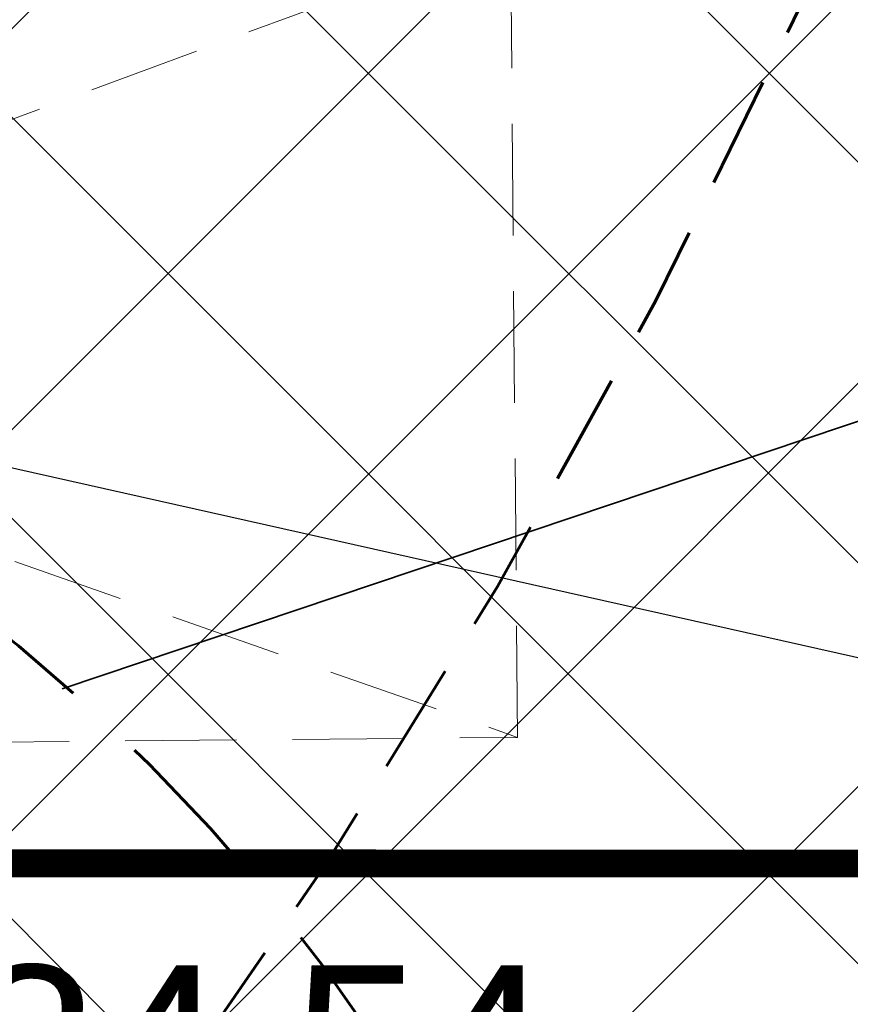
# Model space of a CAD drawing. Extents: x 8014 to 6635291, y -5609 to 5765892.
# Tile 71 of 158: x 6601181.01 to 6601184.73, y 5731790.67 to 5731795.08. Entities that reach past the tile are written whole.
import ezdxf
from ezdxf import colors
from ezdxf.entities.mleader import LeaderData, LeaderLine
from ezdxf.math import Vec2, Vec3

# ---------------------------------------------------------------- set-up
doc = ezdxf.new("R2010")
doc.units = 0
doc.header["$PDSIZE"] = 0.75
for name, pattern in [('DASHED', [0.75, 0.5, -0.25]), ('DASHED2', [0.375, 0.25, -0.125]), ('HIDDEN', [0.375, 0.25, -0.125])]:
    doc.linetypes.add(name, pattern=pattern)
doc.layers.get('0').update_dxf_attribs({"linetype": 'CONTINUOUS'})
doc.layers.get('Defpoints').update_dxf_attribs({"linetype": 'CONTINUOUS'})
for name, color, linetype in [('A-SZRAF- DROGI', 130, 'CONTINUOUS'), ('a_chodnik', 31, 'CONTINUOUS'), ('a_zieleń', 80, 'CONTINUOUS'), ('droga p.poz', 22, 'CONTINUOUS')]:
    doc.layers.add(name, color=color, linetype=linetype)
for name, color, linetype, lineweight in [('a_parkingi', 7, 'CONTINUOUS', 5), ('D_WYMIARY', 7, 'CONTINUOUS', 15), ('GSPWPS_O', 7, 'CONTINUOUS', 13), ('OPIS', 7, 'CONTINUOUS', 0), ('T_odn', 7, 'CONTINUOUS', 35), ('T_str.ochr.8m', 40, 'HIDDEN', 60)]:
    doc.layers.add(name, color=color, linetype=linetype, lineweight=lineweight)
doc.layers.add('AP_HATCH_DROGI', color=7, linetype='CONTINUOUS', lineweight=15, true_color=0x949494)
doc.styles.add('Arial', font='arial.ttf')
doc.styles.add('ROMANS', font='romans.shx', dxfattribs={"width": 0.7})
doc.dimstyles.new('wymiary 1000', dxfattribs={"dimtxt": 1.2, "dimasz": 0.5, "dimexe": 0.2, "dimexo": 0, "dimgap": 0.3, "dimtad": 1, "dimzin": 1, "dimtxsty": 'ROMANS', "dimblk": 'OBLIQUE', "dimcen": 1.5, "dimazin": 0, "dimtfac": 1, "dimtix": 1, "dimtmove": 0, "dimatfit": 3, "dimfxl": 1.25, "dimarcsym": 0})

# ---------------------------------------------------------------- blocks, each defined once
blk = doc.blocks.new('_None')
blk = doc.blocks.new('_Oblique')
at = {"color": 0, "linetype": 'ByBlock', "lineweight": -2}
blk.add_line((-0.5, -0.5), (0.5, 0.5), dxfattribs=at)
blk = doc.blocks.new('*D344')
at = {"layer": 'D_WYMIARY', "color": 0, "linetype": 'Continuous', "lineweight": -2}
for p in [(6601183.811731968, 5731796.459133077), (6601186.450777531, 5731793.01369573)]:
    blk.add_line(p, (6601184.419806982, 5731795.665253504), dxfattribs=at)
at = {"layer": 'Defpoints', "color": 0}
for p in [(6601183.811731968, 5731796.459133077), (6601184.419806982, 5731795.665253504)]:
    blk.add_point(p, dxfattribs=at)
at = {"layer": 'D_WYMIARY', "color": 0, "linetype": 'Continuous', "lineweight": -2, "xscale": 0.5, "yscale": 0.5, "zscale": 0.5, "rotation": 127.4504437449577}
blk.add_blockref('_Oblique', (6601184.419806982, 5731795.665253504), dxfattribs=at)
at = {"layer": 'D_WYMIARY', "color": 0, "lineweight": 9, "insert": (6601186.507550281, 5731794.216046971), "char_height": 0.8, "attachment_point": 5, "rotation": 307.4504437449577, "style": 'ROMANS'}
blk.add_mtext('R1,00', dxfattribs=at)

msp = doc.modelspace()

# ---------------------------------------------------------------- hatches: boundary and pattern name
at = {"layer": 'A-SZRAF- DROGI', "linetype": 'ByBlock', "lineweight": 0}
h = msp.add_hatch(dxfattribs=at)
h.set_pattern_fill('ANSI37', color=253, scale=3, style=0)
h.set_pattern_definition([(45, (3365827.470421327, 2822255.75228963), (-0.2651650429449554, 0.2651650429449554), []), (135, (3365827.470421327, 2822255.75228963), (-0.2651650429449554, -0.2651650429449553), [])])
h.paths.add_polyline_path([(6601164.801, 5731825.446), (6601168.790559, 5731826.947746), (6601168.820585, 5731824.474329), (6601166.454, 5731823.503)])
edge = h.paths.add_edge_path()
edge.add_line((6601172.476, 5731825.895), (6601172.4105, 5731828.025676))
edge.add_line((6601172.4105, 5731828.025676), (6601173.992, 5731828.189))
edge.add_arc((6601186.03492027, 5732243.680015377), 415.665509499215, 268.3397586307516, 269.9116548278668)
edge.add_line((6601185.394, 5731828.015), (6601205.043, 5731828.193))
edge.add_line((6601205.043, 5731828.193), (6601225.2324, 5731828.343))
edge.add_line((6601225.2324, 5731828.343), (6601245.168, 5731828.586))
edge.add_line((6601245.168, 5731828.586), (6601245.54301782, 5731828.590239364))
edge.add_line((6601245.54301782, 5731828.590239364), (6601246.883624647, 5731826.593755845))
edge.add_line((6601246.883624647, 5731826.593755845), (6601221.789705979, 5731826.309230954))
edge.add_line((6601221.789705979, 5731826.309230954), (6601205.136, 5731826.031))
edge.add_line((6601205.136, 5731826.031), (6601185.273, 5731825.848))
edge.add_line((6601185.273, 5731825.848), (6601173.834, 5731826.053))
edge.add_line((6601173.834, 5731826.053), (6601172.476, 5731825.895))
edge = h.paths.add_edge_path()
edge.add_line((6601111.994, 5731733.86), (6601109.203, 5731750.836))
edge.add_line((6601109.203, 5731750.836), (6601106.88, 5731760.994))
edge.add_line((6601106.88, 5731760.994), (6601102.557, 5731779.174))
edge.add_line((6601102.557, 5731779.174), (6601096.809, 5731802.335))
edge.add_line((6601096.809, 5731802.335), (6601093.3935, 5731815.0755))
edge.add_arc((6601112.890643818, 5731821.406846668), 20.49937969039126, 186.6456011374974, 197.9902726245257, ccw=False)
edge.add_arc((6601104.100382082, 5731821.197027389), 11.77172068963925, 157.093056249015, 190.5856574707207, ccw=False)
edge.add_line((6601093.257, 5731825.779000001), (6601095.519, 5731824.743))
edge.add_line((6601095.519, 5731824.743), (6601101.325, 5731802.801))
edge.add_line((6601101.325, 5731802.801), (6601106.886, 5731780.522))
edge.add_line((6601106.886, 5731780.522), (6601111.376, 5731762.136))
edge.add_line((6601111.376, 5731762.136), (6601116.585, 5731733.745))
edge.add_line((6601116.585, 5731733.745), (6601117.929, 5731724.497))
edge.add_line((6601117.929, 5731724.497), (6601120.174581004, 5731712.998631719))
edge.add_line((6601120.174581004, 5731712.998631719), (6601122.073782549, 5731714.127215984))
edge.add_line((6601122.073782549, 5731714.127215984), (6601119.954, 5731724.963))
edge.add_line((6601119.954, 5731724.963), (6601118.634, 5731734.045))
edge.add_line((6601118.634, 5731734.045), (6601113.329, 5731762.836))
edge.add_line((6601113.329, 5731762.836), (6601108.915, 5731781.012))
edge.add_line((6601108.915, 5731781.012), (6601103.286, 5731803.464))
edge.add_line((6601103.286, 5731803.464), (6601098.333, 5731822.44))
edge.add_line((6601098.333, 5731822.44), (6601100.26, 5731826.8))
edge.add_line((6601100.26, 5731826.8), (6601104.18, 5731826.61))
edge.add_line((6601104.18, 5731826.61), (6601124.59, 5731825.705))
edge.add_arc((6601125.610328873, 5731847.683485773), 22.00215689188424, 254.8648362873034, 267.34201003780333, ccw=False)
edge.add_line((6601119.865631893, 5731826.444527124), (6601114.201632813, 5731827.976553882))
edge.add_arc((6601110.333611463, 5731814.50400797), 14.01681427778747, 73.98101766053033, 84.72925958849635)
edge.add_line((6601111.621225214, 5731828.46155551), (6601104.31, 5731828.801))
edge.add_line((6601104.31, 5731828.801), (6601098.736000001, 5731829.044))
edge.add_arc((6601099.467862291, 5731836.320540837), 7.313252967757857, 237.4214308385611, 264.25660123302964, ccw=False)
edge.add_line((6601095.530000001, 5731830.158), (6601092.874, 5731826.011))
edge.add_arc((6601101.918260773, 5731821.943692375), 9.916735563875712, 155.7860047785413, 175.0173574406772)
edge.add_arc((6601112.859662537, 5731821.4016454), 20.86790340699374, 176.1439813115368, 198.0522861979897)
edge.add_line((6601093.019, 5731814.935), (6601096.416, 5731802.213))
edge.add_line((6601096.416, 5731802.213), (6601102.139, 5731779.125))
edge.add_line((6601102.139, 5731779.125), (6601106.492, 5731760.912))
edge.add_line((6601106.492, 5731760.912), (6601108.825, 5731750.719))
edge.add_line((6601108.825, 5731750.719), (6601111.607, 5731733.785))
edge.add_line((6601111.607, 5731733.785), (6601115.11, 5731713.014))
edge.add_line((6601115.11, 5731713.014), (6601115.782940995, 5731710.388937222))
edge.add_line((6601115.782940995, 5731710.388937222), (6601116.122591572, 5731710.590771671))
edge.add_line((6601116.122591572, 5731710.590771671), (6601115.488, 5731713.094))
edge.add_line((6601115.488, 5731713.094), (6601113.741, 5731723.477))
edge.add_line((6601113.741, 5731723.477), (6601111.994, 5731733.86))
at = {"layer": 'a_chodnik', "lineweight": 13, "transparency": 33554687}
h = msp.add_hatch(dxfattribs=at)
h.set_pattern_fill('ANSI37-METRIC', color=256, scale=0.2, angle=280.2340517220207)
h.set_pattern_definition([(325.2340517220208, (0, 0), (0.3620931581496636, 0.5216450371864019), []), (55.23405172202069, (0, 0), (-0.5216450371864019, 0.3620931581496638), [])])
h.paths.add_polyline_path([(6601194.246757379, 5731793.894956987), (6601194.215775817, 5731797.133052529), (6601193.225387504, 5731796.123685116), (6601193.239395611, 5731794.659602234), (6601194.246757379, 5731793.894956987)])
h.paths.add_polyline_path([(6601194.246757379, 5731793.894956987), (6601193.239395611, 5731794.659602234), (6601193.244759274, 5731794.09900901, -0.2473320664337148), (6601192.391404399, 5731792.44115067), (6601184.962975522, 5731787.243756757), (6601184.962938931, 5731787.235423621), (6601184.941439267, 5731787.201271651), (6601184.920092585, 5731787.201956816), (6601184.916287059, 5731787.211090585), (6601183.212613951, 5731786.019094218, -0.2018006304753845), (6601180.937978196, 5731785.528927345), (6601180.938117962, 5731785.515256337, -0.01914406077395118), (6601180.927381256, 5731785.132726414), (6601182.640627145, 5731784.398434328), (6601194.259836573, 5731792.527960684), (6601194.246757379, 5731793.894956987)])
h.paths.add_polyline_path([(6601182.640627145, 5731784.398434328), (6601180.927381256, 5731785.132726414, -0.04070849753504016), (6601180.807769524, 5731784.328882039), (6601182.541218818, 5731784.328882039), (6601182.640627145, 5731784.398434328)])
h.paths.add_polyline_path([(6601180.807769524, 5731784.328882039, 0.04070849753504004), (6601180.927381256, 5731785.132726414), (6601180.490661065, 5731785.319903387, -0.0411077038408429), (6601180.347307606, 5731784.328882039), (6601180.807769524, 5731784.328882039, 0.04070849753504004)])
h.paths.add_polyline_path([(6601179.222982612, 5731786.327350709), (6601178.162378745, 5731786.944962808, -0.005225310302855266), (6601177.708529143, 5731786.512316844), (6601179.22768519, 5731785.861211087), (6601179.222982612, 5731786.327350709)])
h.paths.add_polyline_path([(6601179.190745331, 5731784.328882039, 0.02863642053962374), (6601179.233917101, 5731785.243477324), (6601179.22768519, 5731785.861211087), (6601177.708529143, 5731786.512316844, -0.008710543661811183), (6601176.932199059, 5731785.812497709), (6601176.932197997, 5731785.464012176, -0.2917963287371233), (6601176.353734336, 5731784.557203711), (6601176.353734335, 5731784.328882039), (6601179.190745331, 5731784.328882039, 0.02863642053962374)])
h.paths.add_polyline_path([(6601180.501989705, 5731785.64551439, -0.04771992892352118), (6601179.983128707, 5731785.884701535), (6601179.222982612, 5731786.327350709), (6601179.22768519, 5731785.861211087), (6601180.490661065, 5731785.319903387, 0.01335516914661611), (6601180.501989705, 5731785.64551439, -0.04771992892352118)])
h.paths.add_polyline_path([(6601178.080613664, 5731786.992576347, 0.1412764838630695), (6601176.541231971, 5731787.390177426), (6601176.353544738, 5731787.388257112), (6601176.353544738, 5731787.378575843), (6601176.353734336, 5731787.378575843), (6601176.353734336, 5731786.990827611, -0.04925186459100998), (6601176.522947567, 5731786.890871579), (6601176.522952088, 5731786.915537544), (6601177.422952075, 5731786.915372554), (6601177.422906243, 5731786.665372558), (6601177.369921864, 5731786.665382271), (6601177.369920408, 5731786.657443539), (6601177.708529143, 5731786.512316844, 0.005225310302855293), (6601178.162378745, 5731786.944962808), (6601178.080613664, 5731786.992576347, 0.1412764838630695)])
h.paths.add_polyline_path([(6601176.932199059, 5731785.812497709), (6601176.932199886, 5731786.084012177, 0.1563945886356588), (6601176.745759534, 5731786.665496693), (6601176.522906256, 5731786.665537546), (6601176.522947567, 5731786.890871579, 0.04925186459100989), (6601176.353734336, 5731786.990827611), (6601176.353734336, 5731785.321743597, 0.006321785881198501), (6601176.932199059, 5731785.812497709)])
h.paths.add_polyline_path([(6601176.932199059, 5731785.812497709, 0.008710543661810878), (6601177.708529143, 5731786.512316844), (6601177.369920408, 5731786.657443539), (6601177.369921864, 5731786.665382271), (6601176.745759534, 5731786.665496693, -0.1563945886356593), (6601176.932199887, 5731786.084012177), (6601176.932199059, 5731785.812497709, 0.008710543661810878)])
h.paths.add_polyline_path([(6601176.353734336, 5731784.557203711, 0.2917963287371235), (6601176.932197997, 5731785.464012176), (6601176.932199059, 5731785.812497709, -0.006321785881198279), (6601176.353734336, 5731785.321743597), (6601176.353734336, 5731784.557203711, 0.2917963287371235)])
h.paths.add_polyline_path([(6601192.914, 5731790.78725), (6601192.914, 5731792.053), (6601196.45375, 5731792.053), (6601196.45375, 5731790.78725)])
edge = h.paths.add_edge_path()
edge.add_line((6601181.416804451, 5731787.530199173), (6601181.30558633, 5731787.5498259))
edge.add_line((6601181.30558633, 5731787.5498259), (6601181.383316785, 5731787.602243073))
edge.add_arc((6601181.693754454, 5731787.702736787), 0.3262982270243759, 197.9376092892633, 211.9225727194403)
at = {"layer": 'a_zieleń', "transparency": 33554687}
h = msp.add_hatch(dxfattribs=at)
h.set_pattern_fill('ANSI31', color=256, scale=2, angle=0.5415578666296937)
h.set_pattern_definition([(45.5415578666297, (6600987.53512271, 5732094.771343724), (-0.1784396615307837, 0.1750979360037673), [])])
edge = h.paths.add_edge_path()
edge.add_line((6601184.522925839, 5731785.715408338), (6601184.766921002, 5731785.473322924))
edge.add_line((6601184.766921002, 5731785.473322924), (6601208.79, 5731802.27))
edge.add_line((6601208.79, 5731802.27), (6601211.05, 5731814.48))
edge.add_line((6601211.05, 5731814.48), (6601142.150843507, 5731813.822858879))
edge.add_arc((6601143.69840858, 5731819.101553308), 5.500870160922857, 253.6603434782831, 270.5475106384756)
edge.add_line((6601143.750973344, 5731813.6009343), (6601191.033618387, 5731814.053326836))
edge.add_arc((6601191.121506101, 5731812.113382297), 1.941934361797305, 359.83740764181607, 92.59396805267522, ccw=False)
edge.add_line((6601193.063432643, 5731812.107871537), (6601193.07399525, 5731811.003901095))
edge.add_line((6601193.07399525, 5731811.003901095), (6601197.383252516, 5731811.044963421))
edge.add_line((6601197.383252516, 5731811.044963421), (6601197.425292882, 5731806.620725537))
edge.add_line((6601197.425292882, 5731806.620725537), (6601199.73158594, 5731806.642472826))
edge.add_line((6601199.73158594, 5731806.642472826), (6601199.802988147, 5731799.171269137))
edge.add_line((6601199.802988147, 5731799.171269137), (6601197.516155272, 5731797.164784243))
edge.add_line((6601197.516155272, 5731797.164784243), (6601194.215775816, 5731797.133052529))
edge.add_line((6601194.215775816, 5731797.133052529), (6601194.250820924, 5731793.47024802))
edge.add_arc((6601191.537576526, 5731793.658273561), 2.719751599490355, 281.08944697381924, 356.0357887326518, ccw=False)
edge.add_line((6601192.060696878, 5731790.989304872), (6601185.152182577, 5731786.155675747))
edge.add_arc((71774552.68679601, -87417922.68084788), 113685689.9179969, 124.9790439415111, 124.9790443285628)
h.paths.add_polyline_path([(6601204.905956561, 5731809.178180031), (6601202.576515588, 5731808.578882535), (6601203.741236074, 5731808.878531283)], flags=16)
at = {"layer": 'AP_HATCH_DROGI', "transparency": 33554687}
h = msp.add_hatch(dxfattribs=at)
h.set_pattern_fill('ANSI37', color=8, scale=0.4, style=0)
h.set_pattern_definition([(45, (-235.1363771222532, -0.007408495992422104), (-0.8980256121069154, 0.8980256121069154), []), (135, (-235.1363771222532, -0.007408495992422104), (-0.8980256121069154, -0.8980256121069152), [])])
h.paths.add_polyline_path([(6601193.249542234, 5731793.599106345), (6601193.023173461, 5731793.157140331), (6601192.537164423, 5731792.545996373), (6601191.365211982, 5731791.715704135), (6601183.212684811, 5731786.011685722), (6601182.497746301, 5731785.59703122), (6601181.617589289, 5731785.472365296), (6601180.787473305, 5731785.553877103), (6601179.223053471, 5731786.31994221), (6601177.752199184, 5731787.151714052), (6601177.339079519, 5731787.292707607), (6601176.353805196, 5731787.380852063), (6601169.258341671, 5731787.337031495), (6601168.753547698, 5731787.164823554), (6601168.391850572, 5731786.815376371), (6601168.269527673, 5731786.161551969), (6601168.290580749, 5731783.987948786), (6601168.488974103, 5731783.423273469), (6601168.945697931, 5731783.165323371), (6601175.69063093, 5731779.256652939), (6601170.30296666, 5731775.521471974), (6601167.794910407, 5731776.936167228), (6601167.128955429, 5731777.163692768), (6601166.526245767, 5731776.961653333), (6601165.767206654, 5731775.783688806), (6601163.33174438, 5731771.472463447), (6601149.285564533, 5731779.333072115), (6601151.242391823, 5731782.823348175, 0.4126509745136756), (6601150.866490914, 5731784.182768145, -0.1085287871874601), (6601148.96558026, 5731785.930285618), (6601146.409825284, 5731789.580268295, 0.3525795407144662), (6601145.069900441, 5731789.886280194), (6601141.732827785, 5731787.547236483), (6601129.630619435, 5731804.831204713), (6601132.978262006, 5731807.182528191, 0.4134176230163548), (6601133.224768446, 5731808.57313886, -0.1152150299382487), (6601132.259080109, 5731812.541634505), (6601132.249191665, 5731813.578443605), (6601191.12157696, 5731814.047908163), (6601191.993802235, 5731813.804172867), (6601192.465289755, 5731813.507952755), (6601192.845826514, 5731812.99932286), (6601193.051446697, 5731812.404393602), (6601193.047141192, 5731810.787722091), (6601189.71617973, 5731810.759041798), (6601189.71617973, 5731810.476779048), (6601189.478657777, 5731810.589941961), (6601189.137921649, 5731810.649778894), (6601188.638827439, 5731810.516336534), (6601188.455564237, 5731810.361099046), (6601188.183916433, 5731809.949719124), (6601188.300918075, 5731797.719288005), (6601188.593649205, 5731797.284428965), (6601189.24852946, 5731797.040421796), (6601189.730764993, 5731797.164266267), (6601189.9472133, 5731797.324671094), (6601190.197602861, 5731797.731115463, -0.05991203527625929), (6601190.100695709, 5731797.525527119), (6601190.166834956, 5731797.525527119), (6601193.211719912, 5731797.5521764), (6601193.249542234, 5731793.599106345)], is_closed=False)
h.paths.add_polyline_path([(6601150.891862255, 5731811.46124344), (6601160.891791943, 5731811.516907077), (6601161.10822189, 5731789.159091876), (6601151.108690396, 5731789.062293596)], flags=16)
h.paths.add_polyline_path([(6601183.692642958, 5731809.969609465), (6601184.392950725, 5731809.683450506), (6601184.692597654, 5731808.979128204), (6601184.811738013, 5731796.463292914), (6601184.682850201, 5731795.960525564), (6601184.52561327, 5731795.751385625), (6601184.137843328, 5731795.50636878), (6601183.821335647, 5731795.45177002), (6601168.207583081, 5731795.409667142), (6601167.268951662, 5731795.745236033), (6601166.254055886, 5731796.470527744), (6601165.426889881, 5731797.629044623), (6601165.163207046, 5731798.3539978), (6601165.033918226, 5731799.292866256), (6601165.009865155, 5731801.818820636), (6601164.931315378, 5731807.967476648), (6601165.324893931, 5731808.648588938), (6601165.820058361, 5731809.170203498), (6601166.435272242, 5731809.557882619), (6601167.143473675, 5731809.853225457)], flags=16)

# ---------------------------------------------------------------- linework, layer by layer
at = {"layer": 'a_parkingi', "linetype": 'DASHED'}
for p, q in [((6601183.239417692, 5731791.861804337), (6601183.207458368, 5731795.458464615)), ((6601173.198680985, 5731795.37288815), (6601183.239417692, 5731791.861804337)), ((6601173.230610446, 5731791.77302975), (6601183.239417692, 5731791.861804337))]:
    msp.add_line(p, q, dxfattribs=at)
msp.add_lwpolyline([(6601183.207458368, 5731795.458464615), (6601173.230610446, 5731791.77302975)], dxfattribs=at)
at = {"layer": 'droga p.poz', "linetype": 'DASHED2', "ltscale": 5}
msp.add_lwpolyline([(6601162.395043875, 5731791.301583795, 0.125, 0.125, 0), (6601185.484959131, 5731791.296089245, 0.2, 0.2, 0)], format="xyseb", dxfattribs=at)
at = {"layer": 'T_odn', "ltscale": 0.5}
msp.add_lwpolyline([(6601208.635751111, 5731798.39545813), (6601189.51755542, 5731795.160421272), (6601184.881994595, 5731793.318510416), (6601181.19880482, 5731792.080009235)], dxfattribs=at)
at = {"layer": 'T_str.ochr.8m', "color": 40, "ltscale": 3}
msp.add_lwpolyline([(6601175.932082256, 5731777.464394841), (6601174.261988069, 5731777.464420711, -0.4142135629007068), (6601166.262112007, 5731785.464544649), (6601166.262121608, 5731786.084290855, -0.4142135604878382), (6601174.262245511, 5731794.084166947), (6601175.9323397, 5731794.084141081, -0.4142135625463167), (6601183.932215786, 5731786.084017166), (6601183.932206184, 5731785.464270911, -0.4142135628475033), (6601175.932082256, 5731777.464394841, 2.08608479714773)], format="xyb", dxfattribs=at)
at = {"layer": 'T_str.ochr.8m', "color": 202, "ltscale": 2}
msp.add_arc((6601157.260715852, 5731807.695597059, 1.031868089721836e-08), 30, 270.5435333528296, 0.5435337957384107, dxfattribs=at)

# ---------------------------------------------------------------- texts
at = {"layer": 'GSPWPS_O', "color": 8, "linetype": 'Continuous', "lineweight": 0, "style": 'Arial'}
msp.add_text('184.54', height=0.75, dxfattribs=at).set_placement((6601180.19, 5731790.09, 10.8))

# ---------------------------------------------------------------- dimensions: what is measured, and where the dimension line sits
at = {"layer": 'D_WYMIARY', "linetype": 'Continuous', "lineweight": 9}
dim = msp.add_radius_dim(center=(6601183.811731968, 5731796.459133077), mpoint=(6601184.419806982, 5731795.665253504), dimstyle='wymiary 1000', override={"dimtxt": 0.8, "dimzin": 0, "dimtxsty": 'ROMANS'}, dxfattribs=at)
dim.commit()
dim.dimension.update_dxf_attribs({"geometry": '*D344', "text_midpoint": (6601186.507550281, 5731794.216046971)})

# ---------------------------------------------------------------- leaders
at = {"layer": 'OPIS', "linetype": 'Continuous'}
ml = msp.add_multileader_mtext('Standard', dxfattribs=at)
ml.set_content('Zbiornik retencyjny \\PV=120 m3', style='Arial')
ml.set_leader_properties()
ml.set_arrow_properties(name='NONE')
ml.build(insert=Vec2(0, 0))
ml.multileader.update_dxf_attribs({"text_left_attachment_type": 6, "text_right_attachment_type": 6, "dogleg_length": 1, "arrow_head_size": 1.25})
ctx = ml.context
ctx.base_point, ctx.char_height, ctx.arrow_head_size, ctx.landing_gap_size, ctx.plane_origin = Vec3(6601205.185666, 5731787.862965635, 10.8), 0.75, 1.25, 0.5, Vec3(6601204.121712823, 5731783.188399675, 10.8)
ctx.left_attachment, ctx.right_attachment = 6, 6
notes = []
notes.append((ctx, [(0, (1, 1, 0), (6601204.185666, 5731787.862965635, 10.8), (1, 0), 1, [(0, [(6601177.717418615, 5731793.801663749, 10.8)], 0, [])])]))
ctx.mtext.insert, ctx.mtext.flow_direction = Vec3(6601205.685666, 5731788.762965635, 10.8), 5
for ctx, leaders in notes:
    for number, flags, end, landing, length, lines in leaders:
        leader = LeaderData()
        leader.index, (leader.has_last_leader_line, leader.has_dogleg_vector, leader.attachment_direction) = number, flags
        leader.last_leader_point, leader.dogleg_vector, leader.dogleg_length = Vec3(end), Vec3(landing), length
        for number, points, colour, breaks in lines:
            line = LeaderLine()
            line.index, line.vertices, line.color, line.breaks = number, Vec3.list(points), colors.encode_raw_color(colour), breaks
            leader.lines.append(line)
        ctx.leaders.append(leader)

doc.saveas('drawing.dxf')
